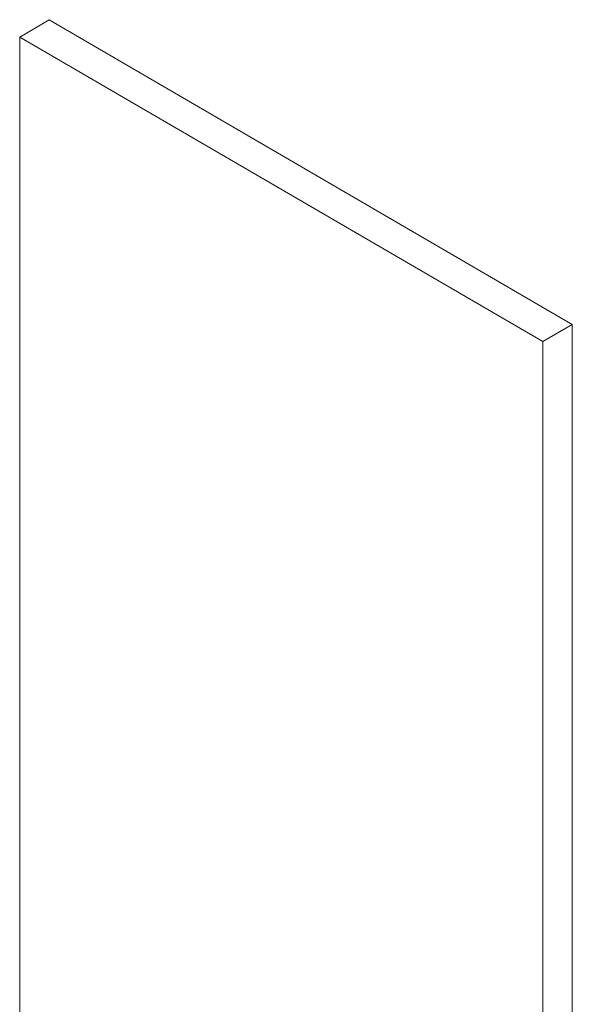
# Model space of a CAD drawing. Header units: inches. Extents: x 1352 to 2050, y -1711 to -1289.
# Tile 116 of 256: x 1956 to 1981, y -1664 to -1620. Entities that reach past the tile are written whole.
import ezdxf

# ---------------------------------------------------------------- set-up
doc = ezdxf.new("R2010")
doc.units = ezdxf.units.IN
doc.header["$MEASUREMENT"] = 0
doc.layers.add('图层 1', color=7, linetype='Continuous')

# ---------------------------------------------------------------- blocks, each defined once
blk = doc.blocks.new('block 10')
at = {"layer": '图层 1', "color": 250, "lineweight": 18, "true_color": 0x221814}
for points in [[(1956.498, -1620.513), (1957.822, -1619.73)], [(1957.822, -1619.73), (1981.387, -1633.446)], [(1956.498, -1620.513), (1980.062, -1634.209)], [(1980.062, -1691.295), (1956.498, -1677.579), (1956.498, -1620.513)], [(1980.062, -1691.295), (1980.062, -1634.209), (1981.387, -1633.446), (1981.387, -1690.512), (1980.062, -1691.295)]]:
    blk.add_lwpolyline(points, dxfattribs=at)
blk = doc.blocks.new('block 9')
at = {"layer": '图层 1'}
blk.add_blockref('block 10', (0, 0), dxfattribs=at)
blk = doc.blocks.new('block 2')
at = {"layer": '图层 1'}
blk.add_blockref('block 9', (0, 0), dxfattribs=at)

msp = doc.modelspace()

# ---------------------------------------------------------------- block references
at = {"layer": '图层 1'}
msp.add_blockref('block 2', (0, 0), dxfattribs=at)

doc.saveas('drawing.dxf')
